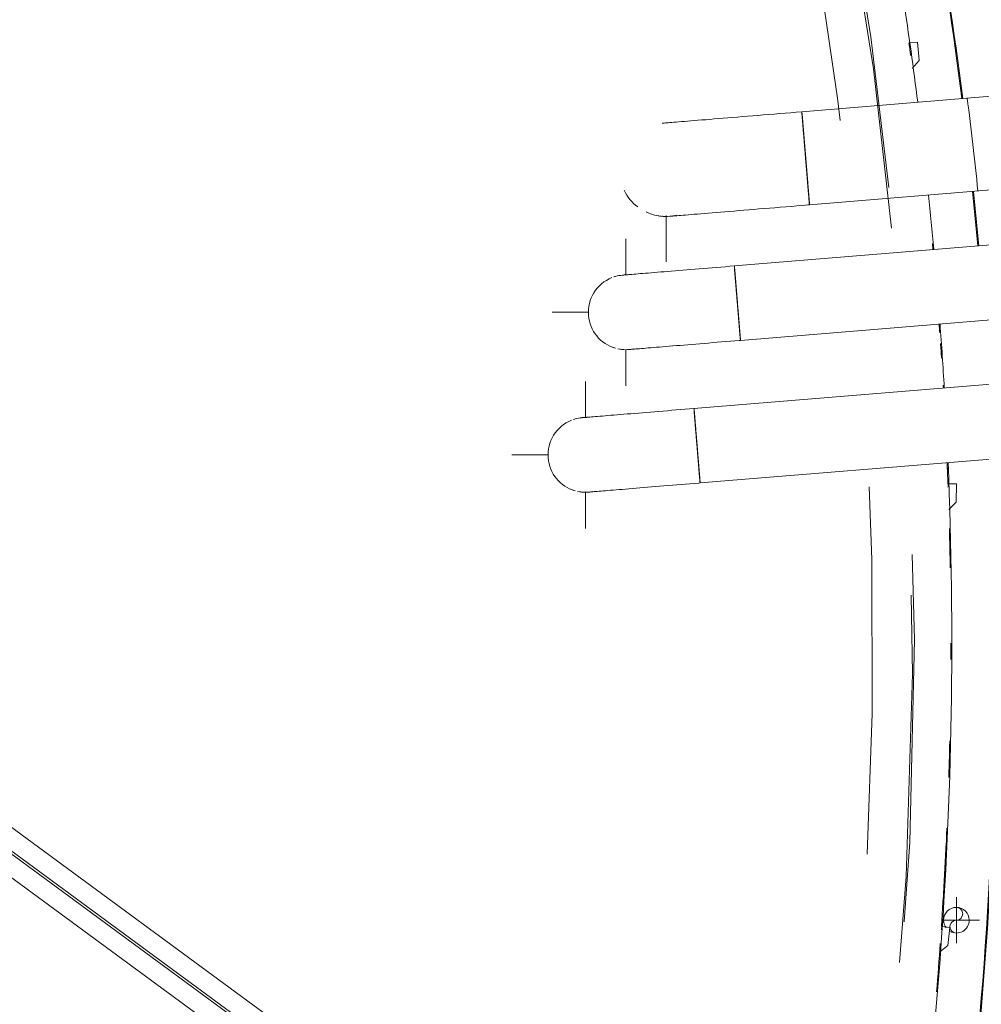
# Model space of a CAD drawing. Header units: metres. Extents: x 135583 to 135939, y 457896 to 458258.
# Tile 27 of 256: x 135625.13 to 135630.36, y 458087.19 to 458092.55. Entities that reach past the tile are written whole.
import ezdxf

# ---------------------------------------------------------------- set-up
doc = ezdxf.new("R2010")
doc.units = ezdxf.units.M
doc.linetypes.add('Hidden', pattern=[4, 2, -2])
doc.layers.add('NIEUWE INSTALLATIE', color=250, linetype='Continuous', lineweight=0)

msp = doc.modelspace()

# ---------------------------------------------------------------- linework, layer by layer
at = {"layer": 'NIEUWE INSTALLATIE'}
for p, q in [((135595.655, 458109.7778), (135629.8085, 458084.6859)), ((135629.6782, 458084.5086), (135595.5247, 458109.6005)), ((135630.0138, 458092.4286), (135629.969, 458092.4247)), ((135630.0225, 458092.329), (135630.0138, 458092.4286)), ((135629.9856, 458092.285), (135630.0225, 458092.329)), ((135631.0786, 458092.1885), (135629.385, 458092.0494)), ((135629.385, 458092.0494), (135629.3851, 458092.048)), ((135629.4057, 458091.7962), (135629.4017, 458091.8456)), ((135629.4265, 458091.5431), (135631.1202, 458091.6822)), ((135628.6463, 458091.2338), (135628.6463, 458091.4845)), ((135631.069, 458091.3792), (135629.0177, 458091.2107)), ((135628.4268, 458091.1628), (135628.4268, 458091.3583)), ((135630.0948, 458091.3329), (135630.0978, 458091.3008)), ((135629.0177, 458091.2107), (135629.0178, 458091.2092)), ((135629.02, 458091.1824), (135629.0193, 458091.1906)), ((135629.0343, 458091.0082), (135629.0306, 458091.0532)), ((135628.0268, 458090.9583), (135628.2245, 458090.9583)), ((135629.051, 458090.8057), (135631.1023, 458090.9742)), ((135628.4268, 458090.5583), (135628.4268, 458090.7569)), ((135628.2073, 458090.3845), (135628.2073, 458090.5827)), ((135630.8498, 458090.6036), (135628.7982, 458090.4351)), ((135630.1549, 458090.5466), (135630.1541, 458090.5613)), ((135628.7982, 458090.4351), (135628.7983, 458090.4336)), ((135628.8148, 458090.2326), (135628.8111, 458090.2777)), ((135628.8314, 458090.0301), (135630.883, 458090.1986)), ((135627.8073, 458090.1827), (135628.005, 458090.1827)), ((135628.8278, 458090.0743), (135628.8267, 458090.0875)), ((135628.2073, 458089.7827), (135628.2073, 458089.9814)), ((135630.2264, 458090.025), (135630.1814, 458090.0257)), ((135630.2248, 458089.925), (135630.2264, 458090.025)), ((135630.1839, 458089.8854), (135630.2248, 458089.925)), ((135630.2254, 458087.5263), (135630.2254, 458087.7763)), ((135630.1501, 458087.6513), (135630.3504, 458087.6513)), ((135630.1907, 458087.6122), (135630.146, 458087.6176)), ((135630.1788, 458087.5129), (135630.1907, 458087.6122)), ((135630.1336, 458087.4774), (135630.1788, 458087.5129))]:
    msp.add_line(p, q, dxfattribs=at)
at = {"layer": 'NIEUWE INSTALLATIE', "linetype": 'Hidden'}
for p, q in [((135629.7469, 458084.6021), (135595.5934, 458109.694)), ((135629.7398, 458084.5924), (135595.5863, 458109.6843))]:
    msp.add_line(p, q, dxfattribs=at)
at = {"layer": 'NIEUWE INSTALLATIE', "flags": 128}
for points in [[(135629.385, 458092.0494), (135629.3546, 458092.0469), (135629.3243, 458092.0444), (135629.294, 458092.0419), (135629.264, 458092.0394), (135629.2341, 458092.037), (135629.2044, 458092.0345), (135629.1751, 458092.0321), (135629.1461, 458092.0298), (135629.1174, 458092.0274), (135629.0892, 458092.0251), (135629.0615, 458092.0228), (135629.0343, 458092.0206), (135629.0076, 458092.0184), (135628.9815, 458092.0162), (135628.9561, 458092.0142), (135628.9314, 458092.0121), (135628.9074, 458092.0102), (135628.8842, 458092.0082), (135628.8618, 458092.0064), (135628.8402, 458092.0046), (135628.8194, 458092.0029), (135628.7996, 458092.0013), (135628.7807, 458091.9997), (135628.7628, 458091.9983), (135628.7459, 458091.9969), (135628.73, 458091.9956), (135628.7152, 458091.9944), (135628.7014, 458091.9932), (135628.6887, 458091.9922), (135628.6771, 458091.9912), (135628.6667, 458091.9904), (135628.6574, 458091.9896), (135628.6493, 458091.9889), (135628.6423, 458091.9884), (135628.6366, 458091.9879), (135628.632, 458091.9875), (135628.6286, 458091.9872), (135628.6265, 458091.9871), (135628.6256, 458091.987)], [(135628.6671, 458091.4807), (135628.6695, 458091.4809), (135628.6726, 458091.4811), (135628.6768, 458091.4815), (135628.6822, 458091.4819), (135628.6889, 458091.4825), (135628.6967, 458091.4831), (135628.7057, 458091.4839), (135628.7158, 458091.4847), (135628.7271, 458091.4856), (135628.7394, 458091.4866), (135628.7529, 458091.4877), (135628.7675, 458091.4889), (135628.7831, 458091.4902), (135628.7997, 458091.4916), (135628.8174, 458091.493), (135628.836, 458091.4946), (135628.8556, 458091.4962), (135628.8761, 458091.4979), (135628.8974, 458091.4996), (135628.9196, 458091.5014), (135628.9427, 458091.5033), (135628.9665, 458091.5053), (135628.991, 458091.5073), (135629.0162, 458091.5094), (135629.0421, 458091.5115), (135629.0686, 458091.5137), (135629.0957, 458091.5159), (135629.1233, 458091.5182), (135629.1514, 458091.5205), (135629.1799, 458091.5228), (135629.2088, 458091.5252), (135629.2381, 458091.5276), (135629.2676, 458091.53), (135629.2975, 458091.5325), (135629.3275, 458091.5349), (135629.3577, 458091.5374), (135629.388, 458091.5399), (135629.4183, 458091.5424), (135629.4265, 458091.5431)], [(135629.0177, 458091.2107), (135628.9934, 458091.2087), (135628.9691, 458091.2067), (135628.945, 458091.2047), (135628.9209, 458091.2027), (135628.897, 458091.2008), (135628.8733, 458091.1988), (135628.8498, 458091.1969), (135628.8266, 458091.195), (135628.8037, 458091.1931), (135628.7811, 458091.1913), (135628.7589, 458091.1894), (135628.7371, 458091.1876), (135628.7158, 458091.1859), (135628.695, 458091.1842), (135628.6747, 458091.1825), (135628.6549, 458091.1809), (135628.6357, 458091.1793), (135628.6171, 458091.1778), (135628.5991, 458091.1763), (135628.5819, 458091.1749), (135628.5653, 458091.1735), (135628.5494, 458091.1722), (135628.5343, 458091.171), (135628.52, 458091.1698), (135628.5065, 458091.1687), (135628.4937, 458091.1677), (135628.4819, 458091.1667), (135628.4708, 458091.1658), (135628.4607, 458091.1649), (135628.4514, 458091.1642), (135628.4431, 458091.1635), (135628.4357, 458091.1629), (135628.4292, 458091.1623), (135628.4236, 458091.1619), (135628.419, 458091.1615), (135628.4153, 458091.1612), (135628.4127, 458091.161), (135628.4109, 458091.1609), (135628.4102, 458091.1608)], [(135628.4434, 458090.7558), (135628.4454, 458090.7559), (135628.4478, 458090.7561), (135628.4512, 458090.7564), (135628.4555, 458090.7567), (135628.4608, 458090.7572), (135628.4671, 458090.7577), (135628.4743, 458090.7583), (135628.4824, 458090.759), (135628.4914, 458090.7597), (135628.5013, 458090.7605), (135628.5121, 458090.7614), (135628.5237, 458090.7623), (135628.5362, 458090.7634), (135628.5495, 458090.7645), (135628.5637, 458090.7656), (135628.5786, 458090.7669), (135628.5942, 458090.7681), (135628.6106, 458090.7695), (135628.6277, 458090.7709), (135628.6455, 458090.7723), (135628.6639, 458090.7739), (135628.6829, 458090.7754), (135628.7025, 458090.777), (135628.7227, 458090.7787), (135628.7434, 458090.7804), (135628.7646, 458090.7821), (135628.7863, 458090.7839), (135628.8084, 458090.7857), (135628.8308, 458090.7876), (135628.8536, 458090.7894), (135628.8768, 458090.7913), (135628.9002, 458090.7933), (135628.9238, 458090.7952), (135628.9477, 458090.7972), (135628.9717, 458090.7991), (135628.9959, 458090.8011), (135629.0201, 458090.8031), (135629.0444, 458090.8051), (135629.051, 458090.8057)], [(135628.7982, 458090.4351), (135628.7739, 458090.4331), (135628.7496, 458090.4311), (135628.7254, 458090.4291), (135628.7014, 458090.4272), (135628.6775, 458090.4252), (135628.6538, 458090.4233), (135628.6303, 458090.4213), (135628.6071, 458090.4194), (135628.5842, 458090.4175), (135628.5616, 458090.4157), (135628.5394, 458090.4139), (135628.5176, 458090.4121), (135628.4963, 458090.4103), (135628.4755, 458090.4086), (135628.4551, 458090.4069), (135628.4353, 458090.4053), (135628.4162, 458090.4037), (135628.3976, 458090.4022), (135628.3796, 458090.4007), (135628.3623, 458090.3993), (135628.3458, 458090.398), (135628.3299, 458090.3967), (135628.3148, 458090.3954), (135628.3005, 458090.3942), (135628.2869, 458090.3931), (135628.2742, 458090.3921), (135628.2623, 458090.3911), (135628.2513, 458090.3902), (135628.2412, 458090.3894), (135628.2319, 458090.3886), (135628.2236, 458090.3879), (135628.2161, 458090.3873), (135628.2096, 458090.3868), (135628.2041, 458090.3863), (135628.1995, 458090.3859), (135628.1958, 458090.3856), (135628.1931, 458090.3854), (135628.1914, 458090.3853), (135628.1907, 458090.3852)], [(135628.2239, 458089.9802), (135628.2258, 458089.9803), (135628.2283, 458089.9805), (135628.2317, 458089.9808), (135628.236, 458089.9812), (135628.2413, 458089.9816), (135628.2476, 458089.9821), (135628.2547, 458089.9827), (135628.2628, 458089.9834), (135628.2719, 458089.9841), (135628.2818, 458089.9849), (135628.2926, 458089.9858), (135628.3042, 458089.9868), (135628.3167, 458089.9878), (135628.33, 458089.9889), (135628.3441, 458089.9901), (135628.359, 458089.9913), (135628.3747, 458089.9926), (135628.3911, 458089.9939), (135628.4082, 458089.9953), (135628.4259, 458089.9968), (135628.4443, 458089.9983), (135628.4634, 458089.9998), (135628.483, 458090.0015), (135628.5032, 458090.0031), (135628.5239, 458090.0048), (135628.5451, 458090.0066), (135628.5667, 458090.0083), (135628.5888, 458090.0102), (135628.6113, 458090.012), (135628.6341, 458090.0139), (135628.6573, 458090.0158), (135628.6807, 458090.0177), (135628.7043, 458090.0196), (135628.7282, 458090.0216), (135628.7522, 458090.0236), (135628.7764, 458090.0256), (135628.8006, 458090.0275), (135628.8249, 458090.0295), (135628.8314, 458090.0301)]]:
    msp.add_lwpolyline(points, dxfattribs=at)
at = {"layer": 'NIEUWE INSTALLATIE', "linetype": 'Hidden'}
for radius, start, end in [(23.19, 326.59052, 143.696), (23.19, 326.59052, 143.696), (23.18, 326.02692, 143.696), (23.18, 326.02692, 143.696), (22.965, 327.17838, 102.94718), (22.965, 327.17838, 102.94718), (23.665, 5.95087, 7.1813), (23.665, 5.95087, 7.1813)]:
    msp.add_arc((135606.8051, 458089.1649), radius, start, end, dxfattribs=at)
at = {"layer": 'NIEUWE INSTALLATIE'}
for centre, radius, start, end in [((135606.8051, 458089.1649), 23.6404, 113.46971, 346.65325), ((135606.8051, 458089.1649), 23.6354, 113.46966, 346.65212), ((135606.8051, 458089.1649), 23.6354, 7.18458, 17.93233), ((135606.8051, 458089.1649), 23.6404, 7.18406, 17.9325), ((135606.8051, 458089.1649), 23.3954, 7.21018, 8.58126), ((135606.8051, 458089.1649), 23.3904, 7.83549, 8.00992), ((135628.6463, 458091.7338), 0.254, 206.0857, 232.696), ((135606.8051, 458089.1649), 23.3954, 5.23916, 5.96528), ((135606.8051, 458089.1649), 23.6354, 5.23032, 5.95239), ((135606.8051, 458089.1649), 23.6404, 5.23021, 5.95212), ((135628.6463, 458091.7338), 0.254, 244.696, 260.0633), ((135628.6463, 458091.7338), 0.254, 260.7385, 282.8153), ((135628.6463, 458091.7338), 0.254, 260.8868, 263.42), ((135628.6463, 458091.6068), 0.127, 259.4992, 265.2979), ((135628.6463, 458091.7338), 0.254, 268.5372, 270), ((135628.6463, 458091.7338), 0.254, 268.696, 270.8297), ((135628.6463, 458091.7338), 0.254, 278.3396, 280.696), ((135628.4268, 458090.9583), 0.2032, 87.7729, 108.359), ((135628.4268, 458090.9583), 0.2032, 111.7912, 184.696), ((135628.4268, 458090.9583), 0.2032, 106.2503, 108), ((135628.4268, 458090.9583), 0.2032, 184.696, 253.9268), ((135608.8728, 458089.2946), 21.3189, 4.17722, 4.30359), ((135606.8051, 458089.1649), 23.3954, 3.38656, 4.24048), ((135606.8051, 458089.1649), 23.3904, 3.78465, 3.98284), ((135628.4268, 458090.9583), 0.2032, 249.7234, 252), ((135628.4268, 458090.9583), 0.2032, 258.0049, 281.6191), ((135628.4268, 458090.9583), 0.2032, 260.7179, 262.795), ((135628.2073, 458090.1827), 0.2032, 111.7912, 184.696), ((135628.2073, 458090.1827), 0.2032, 87.7729, 108.359), ((135628.2073, 458090.1827), 0.2032, 106.2503, 108), ((135628.2073, 458090.1827), 0.2032, 184.696, 253.9268), ((135606.8051, 458089.1649), 23.3954, 349.02877, 2.39078), ((135606.8051, 458089.1649), 23.6354, 347.71899, 2.41693), ((135606.8051, 458089.1649), 23.6404, 347.72677, 2.41738), ((135608.8728, 458089.2946), 21.3189, 1.96441, 2.27368), ((135606.8051, 458089.1649), 23.3904, 2.21481, 2.39029), ((135628.2073, 458090.1827), 0.2032, 249.7234, 252), ((135628.2073, 458090.1827), 0.2032, 258.0049, 281.6191), ((135628.2073, 458090.1827), 0.2032, 260.7179, 262.795), ((135606.8051, 458089.1649), 23.3904, 0.98608, 1.51427), ((135606.8051, 458089.1649), 23.3904, 359.76636, 359.98458), ((135606.8051, 458089.1649), 23.3904, 358.4714, 358.68379), ((135608.8752, 458089.0813), 21.3189, 358.2448, 358.63475), ((135608.8752, 458089.0813), 21.3189, 356.06276, 357.50149), ((135606.8051, 458089.1649), 23.3904, 356.64384, 357.32438), ((135630.2254, 458087.6513), 0.0699, 0, 180), ((135630.2254, 458087.6513), 0.0699, 180, 217.1339), ((135630.2254, 458087.6513), 0.0699, 240, 360), ((135606.8051, 458089.1649), 23.3904, 355.33131, 355.98081)]:
    msp.add_arc(centre, radius, start, end, dxfattribs=at)
for centre, major_axis, ratio, start_param, end_param in [((135629.8897, 458092.4138), (-0.0372, -0.0708), 1, 1.968214, 2.190619), ((135629.4057, 458091.7962), (-0.0208, 0.2531), 0.000001, 0.596521, 6.747426), ((135629.4057, 458091.7962), (-0.0208, 0.2531), 0.000001, 4.31969, 8.815374), ((135629.4057, 458091.7962), (-0.0208, 0.2531), 0.000001, 5.984262, 12.18902), ((135629.4057, 458091.7962), (-0.0208, 0.2531), 0.000001, 5.407955, 6.824102), ((135629.4057, 458091.7962), (-0.0208, 0.2531), 0.000001, 2.617993, 8.1848), ((135629.4057, 458091.7962), (-0.0208, 0.2531), 0.000001, 4.081598, 8.044928), ((135629.4057, 458091.7962), (-0.0208, 0.2531), 0.000001, 3.147994, 8.909147), ((135629.4057, 458091.7962), (-0.0208, 0.2531), 0.000001, 4.00732, 9.032077), ((135629.4057, 458091.7962), (-0.0208, 0.2531), 0.000001, 3.036879, 9.21184), ((135629.4057, 458091.7962), (-0.0208, 0.2531), 0.000001, 0.668945, 6.454489), ((135629.4057, 458091.7962), (-0.0208, 0.2531), 0.000001, 5.614055, 7.462641), ((135629.4057, 458091.7962), (-0.0208, 0.2531), 0.000001, 6.241087, 12.252209), ((135629.4057, 458091.7962), (-0.0208, 0.2531), 0.000001, 5.098874, 7.367086), ((135629.4057, 458091.7962), (-0.0208, 0.2531), 0.000001, 0.579795, 5.819192), ((135629.4057, 458091.7962), (-0.0208, 0.2531), 0.000001, 5.084463, 5.408101), ((135629.4057, 458091.7962), (-0.0208, 0.2531), 0.000001, 0.99956, 1.281768), ((135629.4057, 458091.7962), (-0.0208, 0.2531), 0.000001, 4.820785, 5.199388), ((135629.4057, 458091.7962), (-0.0208, 0.2531), 0.000001, 1.281588, 4.769264), ((135629.4057, 458091.7962), (-0.0208, 0.2531), 0.000001, 4.516039, 4.712389), ((135629.4057, 458091.7962), (-0.0208, 0.2531), 0.000001, 4.207783, 4.502949), ((135629.4057, 458091.7962), (-0.0208, 0.2531), 0.000001, 1.970277, 4.29351), ((135629.4057, 458091.7962), (-0.0208, 0.2531), 0.000001, 1.970904, 2.356202), ((135629.4057, 458091.7962), (-0.0208, 0.2531), 0.000001, 2.199115, 4.069999), ((135629.4057, 458091.7962), (-0.0208, 0.2531), 0.000001, 3.522638, 3.87463), ((135629.0343, 458091.0082), (-0.0166, 0.2025), 0.000001, 2.051193, 8.302781), ((135629.0343, 458091.0082), (-0.0166, 0.2025), 0.000001, 5.023044, 11.209446), ((135629.0343, 458091.0082), (-0.0166, 0.2025), 0.000001, 0.912152, 6.628685), ((135629.0343, 458091.0082), (-0.0166, 0.2025), 0.000001, 2.537437, 8.465037), ((135629.0343, 458091.0082), (-0.0166, 0.2025), 0.000001, 4.600167, 8.583344), ((135629.0343, 458091.0082), (-0.0166, 0.2025), 0.000001, 1.23051, 7.055141), ((135629.0343, 458091.0082), (-0.0166, 0.2025), 0.000001, 5.547741, 11.554935), ((135629.0343, 458091.0082), (-0.0166, 0.2025), 0.000001, 4.712389, 8.078381), ((135629.0343, 458091.0082), (-0.0166, 0.2025), 0.000001, 3.814792, 8.558494), ((135629.0343, 458091.0082), (-0.0166, 0.2025), 0.000001, 3.590391, 9.026282), ((135629.0343, 458091.0082), (-0.0166, 0.2025), 0.000001, 4.945373, 5.920697), ((135629.0343, 458091.0082), (-0.0166, 0.2025), 0.000001, 5.539703, 5.748231), ((135629.0343, 458091.0082), (-0.0166, 0.2025), 0.000001, 5.27157, 5.679602), ((135629.0343, 458091.0082), (-0.0166, 0.2025), 0.000001, 0.771712, 1.3095), ((135629.0343, 458091.0082), (-0.0166, 0.2025), 0.000001, 1.260032, 1.559874), ((135629.0343, 458091.0082), (-0.0166, 0.2025), 0.000001, 3.712937, 4.470727), ((135629.0343, 458091.0082), (-0.0166, 0.2025), 0.000001, 1.847669, 4.229068), ((135629.0343, 458091.0082), (-0.0166, 0.2025), 0.000001, 1.9539, 3.262421), ((135629.0343, 458091.0082), (-0.0166, 0.2025), 0.000001, 2.295781, 2.366803), ((135628.8148, 458090.2326), (-0.0166, 0.2025), 0.000001, 4.26359, 8.893739), ((135628.8148, 458090.2326), (-0.0166, 0.2025), 0.000001, 2.537437, 8.465037), ((135628.8148, 458090.2326), (-0.0166, 0.2025), 0.000001, 5.547741, 11.554935), ((135628.8148, 458090.2326), (-0.0166, 0.2025), 0.000001, 5.511225, 6.855608), ((135628.8148, 458090.2326), (-0.0166, 0.2025), 0.000001, 5.937686, 11.115645), ((135628.8148, 458090.2326), (-0.0166, 0.2025), 0.000001, 3.983024, 9.189296), ((135628.8148, 458090.2326), (-0.0166, 0.2025), 0.000001, 5.271577, 7.804517), ((135628.8148, 458090.2326), (-0.0166, 0.2025), 0.000001, 5.627994, 6.81845), ((135628.8148, 458090.2326), (-0.0166, 0.2025), 0.000001, 3.993442, 8.975977), ((135628.8148, 458090.2326), (-0.0166, 0.2025), 0.000001, 4.945373, 5.920697), ((135628.8148, 458090.2326), (-0.0166, 0.2025), 0.000001, 0.446088, 1.260141), ((135628.8148, 458090.2326), (-0.0166, 0.2025), 0.000001, 5.539703, 5.748231), ((135628.8148, 458090.2326), (-0.0166, 0.2025), 0.000001, 0.771712, 1.3095), ((135628.8148, 458090.2326), (-0.0166, 0.2025), 0.000001, 1.260032, 1.559874), ((135628.8148, 458090.2326), (-0.0166, 0.2025), 0.000001, 4.48799, 4.712389), ((135628.8148, 458090.2326), (-0.0166, 0.2025), 0.000001, 3.712937, 4.470727), ((135628.8148, 458090.2326), (-0.0166, 0.2025), 0.000001, 1.847669, 4.229068), ((135628.8148, 458090.2326), (-0.0166, 0.2025), 0.000001, 1.9539, 3.262421), ((135628.8148, 458090.2326), (-0.0166, 0.2025), 0.000001, 2.295781, 2.366803), ((135630.1014, 458090.023), (-0.0442, -0.0666), 1, 1.946245, 2.190619), ((135630.2254, 458087.6862), (-0.0204, 0.0283), 1, 2.51707, 5.658662), ((135630.2254, 458087.6164), (-0.0165, 0.0308), 1, 5.791788, 8.933381), ((135630.0662, 458087.6231), (-0.0509, -0.0617), 1, 1.946245, 2.190619)]:
    msp.add_ellipse(centre, major_axis=major_axis, ratio=ratio, start_param=start_param, end_param=end_param, dxfattribs=at)

doc.saveas('drawing.dxf')
